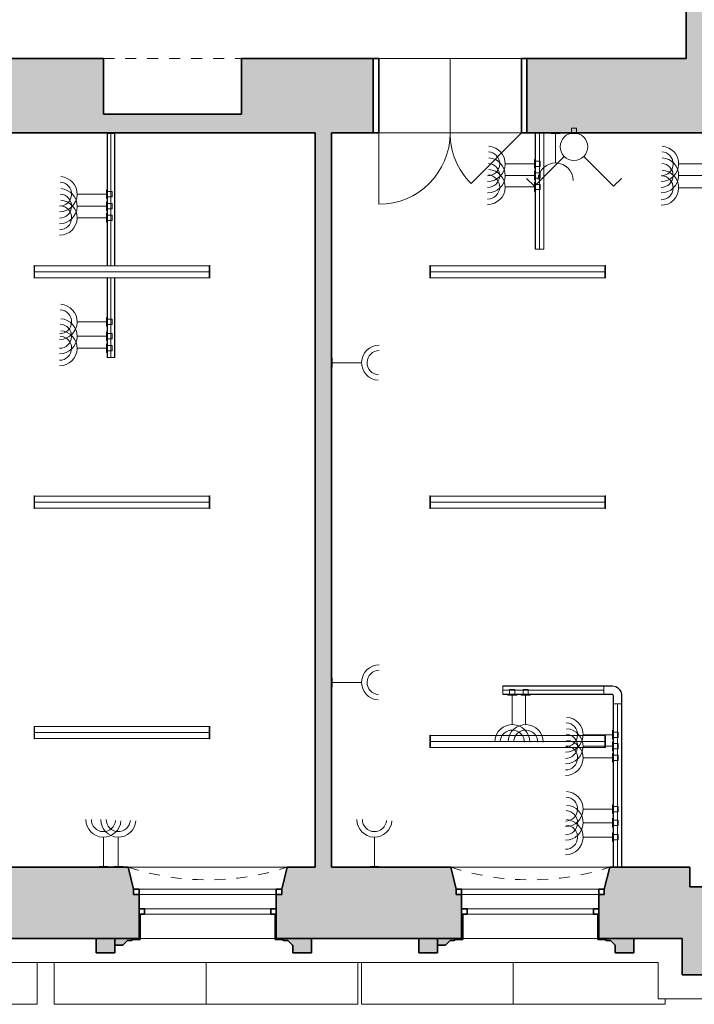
# Model space of a CAD drawing. Header units: metres. Extents: x -0.2 to 46.4, y -4.9 to 28.
# Tile 10 of 15: x 27.9 to 34.1, y -0.2 to 8.7. Entities that reach past the tile are written whole.
import ezdxf

# ---------------------------------------------------------------- set-up
doc = ezdxf.new("R2010")
doc.units = ezdxf.units.M
doc.linetypes.add('AV - Cerch_ 1 tecka 4mm', pattern=[0.006, 0.004, -0.001, 0, -0.001])
doc.layers.add('AV-SRAFY', color=7, linetype='Continuous', lineweight=35)
doc.layers.add('AV-STAVBA', color=7, linetype='Continuous', lineweight=18)
doc.layers.add('AV-TEXTY', color=5, linetype='Continuous', lineweight=13, true_color=0x0000ff)

# ---------------------------------------------------------------- blocks, each defined once
blk = doc.blocks.new('GM_Nika_obdélníková - 1560x2600-996964-3NP')
at = {"layer": 'AV-STAVBA', "color": 254, "linetype": 'AV - Cerch_ 1 tecka 4mm', "true_color": 0xcccccc}
blk.add_line((-0.63, 0.34), (0.63, 0.34), dxfattribs=at)
blk = doc.blocks.new('DO_2-L_Obl__členěné_222 - 1300x2550_zdobné-998353-3NP')
at = {"layer": 'AV-STAVBA', "color": 254, "true_color": 0xcccccc}
for p, q in [((0.65, 0.86), (0.65, 0.21)), ((-0.65, 0.21), (-0.1904, 0.6696)), ((-0.65, 0.21), (0.65, 0.21)), ((-0.65, -0.47), (-0.65, 0.21)), ((0, 0.21), (0, -0.47)), ((0.65, -0.47), (0.65, 0.21)), ((-0.7, -0.47), (-0.65, -0.47)), ((-0.65, -0.47), (0.65, -0.47)), ((0.65, -0.47), (0.7, -0.47))]:
    blk.add_line(p, q, dxfattribs=at)
at = {"layer": 'AV-STAVBA', "color": 254, "lineweight": 35, "true_color": 0xcccccc}
for p, q in [((-0.65, 0.21), (-0.7, 0.21)), ((-0.7, 0.21), (-0.7, -0.47)), ((-0.65, -0.47), (-0.65, 0.21)), ((0.7, 0.21), (0.65, 0.21)), ((0.65, 0.21), (0.65, -0.47)), ((0.7, -0.47), (0.7, 0.21)), ((-0.7, -0.47), (-0.65, -0.47)), ((0.65, -0.47), (0.7, -0.47))]:
    blk.add_line(p, q, dxfattribs=at)
at = {"layer": 'AV-STAVBA', "color": 254, "linetype": 'AV - Cerch_ 1 tecka 4mm', "true_color": 0xcccccc}
for p, q in [((-0.65, 0.21), (0.65, 0.21)), ((-0.7, -0.47), (0.7, -0.47)), ((-0.65, -0.47), (0.65, -0.47))]:
    blk.add_line(p, q, dxfattribs=at)
at = {"layer": 'AV-STAVBA', "color": 254, "true_color": 0xcccccc}
for centre, start, end in [((0.65, 0.21), 90, 180), ((-0.65, 0.21), 360, 45)]:
    blk.add_arc(centre, 0.65, start, end, dxfattribs=at)
blk = doc.blocks.new('WI_2-2_dvojité_bez středního sloupku - 1250x2320-1217601-3NP')
at = {"layer": 'AV-STAVBA', "color": 254, "linetype": 'AV - Cerch_ 1 tecka 4mm', "lineweight": 13, "true_color": 0xcccccc}
for p, q in [((0.675, 0.325), (-0.675, 0.325)), ((-0.675, 0.325), (0.675, 0.325)), ((0.625, 0.325), (-0.625, 0.325)), ((0.675, -0.325), (-0.675, -0.325)), ((0.625, -0.325), (-0.625, -0.325)), ((-0.625, -0.325), (0.625, -0.325))]:
    blk.add_line(p, q, dxfattribs=at)
at = {"layer": 'AV-STAVBA', "color": 254, "lineweight": 35, "true_color": 0xcccccc}
for p, q in [((-0.625, 0.125), (-0.675, 0.125)), ((-0.675, 0.125), (-0.675, 0.075)), ((-0.625, 0.075), (-0.625, 0.125)), ((0.675, 0.125), (0.625, 0.125)), ((0.625, 0.125), (0.625, 0.075)), ((0.675, 0.075), (0.675, 0.125)), ((-0.675, 0.075), (-0.625, 0.075)), ((0.625, 0.075), (0.675, 0.075)), ((-0.625, -0.105), (-0.625, -0.055)), ((-0.625, -0.055), (-0.575, -0.055)), ((-0.575, -0.055), (-0.575, -0.105)), ((0.575, -0.105), (0.575, -0.055)), ((0.575, -0.055), (0.625, -0.055)), ((0.625, -0.055), (0.625, -0.105)), ((-0.575, -0.105), (-0.625, -0.105)), ((0.625, -0.105), (0.575, -0.105))]:
    blk.add_line(p, q, dxfattribs=at)
at = {"layer": 'AV-STAVBA', "color": 254, "true_color": 0xcccccc}
for p, q in [((-0.675, 0.075), (-0.675, 0.125)), ((-0.675, 0.125), (0.675, 0.125)), ((-0.625, 0.125), (0.031, 0.125)), ((-0.625, 0.075), (-0.625, 0.125)), ((0.031, 0.125), (0.625, 0.125)), ((0.625, 0.075), (0.625, 0.125)), ((0.675, 0.075), (0.675, 0.125)), ((-0.675, 0.075), (0.675, 0.075)), ((0.031, 0.075), (-0.625, 0.075)), ((0.625, 0.075), (0.031, 0.075)), ((-0.625, -0.055), (-0.625, -0.105)), ((-0.625, -0.055), (0.625, -0.055)), ((0.031, -0.055), (-0.575, -0.055)), ((-0.575, -0.055), (-0.575, -0.105)), ((0.575, -0.055), (0.031, -0.055)), ((0.575, -0.055), (0.575, -0.105)), ((0.625, -0.055), (0.625, -0.105)), ((-0.625, -0.105), (0.625, -0.105)), ((-0.575, -0.105), (0.031, -0.105)), ((0.031, -0.105), (0.575, -0.105))]:
    blk.add_line(p, q, dxfattribs=at)
blk = doc.blocks.new('GM_Nika se zkoseným ostěním a klenutým nadpražím - 1350x2500_200-1217707-3NP')
at = {"layer": 'AV-STAVBA', "color": 254, "linetype": 'AV - Cerch_ 1 tecka 4mm', "lineweight": 13, "true_color": 0xcccccc}
for p, q in [((0.675, 0.325), (-0.675, 0.325)), ((0.725, -0.325), (-0.725, -0.325))]:
    blk.add_line(p, q, dxfattribs=at)
blk.add_arc((0, -2.5374), 2.3281, 71.85581, 108.14419, dxfattribs=at)
blk = doc.blocks.new('GM_Nika_zkosené ostění - v900-1218213-3NP')
at = {"layer": 'AV-STAVBA', "color": 254, "linetype": 'AV - Cerch_ 1 tecka 4mm', "lineweight": 13, "true_color": 0xcccccc}
blk.add_line((-0.6, 0.325), (0.85, 0.325), dxfattribs=at)
blk = doc.blocks.new('Podokenní římsa 3NP - Podokenní římsa 3NP-1611802-3NP')
at = {"layer": 'AV-STAVBA', "color": 254, "true_color": 0xcccccc}
for p, q in [((21.7948, 0.1382), (33.7591, 0.1382)), ((33.7591, 0.1382), (33.7591, -0.1918)), ((33.7591, -0.1918), (34.8191, -0.1918))]:
    blk.add_line(p, q, dxfattribs=at)
blk = doc.blocks.new('Tympanon a šambrána 3NP7 - Tympanon a šambrána 2NP-1616171-3NP')
at = {"layer": 'AV-STAVBA', "true_color": 0xcccccc}
h = blk.add_hatch(color=254, dxfattribs=at)
h.paths.add_polyline_path([(7.6536, 0.2282), (7.7999, 0.2282), (7.7999, 0.3582), (7.4799, 0.3582), (7.4799, 0.5782), (7.4699, 0.5782), (7.4699, 0.3482), (7.5349, 0.3482), (7.5501, 0.3394), (7.5851, 0.3394), (7.6276, 0.297), (7.6298, 0.297), (7.6298, 0.2282)])
h.paths.add_polyline_path([(6.0099, 0.297), (6.0822, 0.297), (6.1246, 0.3394), (6.1596, 0.3394), (6.1749, 0.3482), (6.2399, 0.3482), (6.2399, 0.5782), (6.2299, 0.5782), (6.2299, 0.3582), (6.0099, 0.3582)])
blk.add_hatch(color=254, dxfattribs=at).paths.add_polyline_path([(6.0099, 0.2282), (6.0099, 0.3582), (5.8398, 0.3582), (5.8398, 0.2282)])
at = {"layer": 'AV-STAVBA', "color": 254, "lineweight": 35, "true_color": 0xcccccc}
for p, q in [((6.2299, 0.5782), (6.2299, 0.3582)), ((6.2399, 0.3482), (6.2399, 0.5782)), ((7.4699, 0.5782), (7.4699, 0.3482)), ((7.4799, 0.3582), (7.4799, 0.5782)), ((6.0099, 0.3582), (5.8398, 0.3582)), ((5.8398, 0.3582), (5.8398, 0.2282)), ((6.2299, 0.3582), (6.0099, 0.3582)), ((6.0099, 0.3582), (6.0099, 0.297)), ((6.0099, 0.2282), (6.0099, 0.3582)), ((6.0099, 0.297), (6.0822, 0.297)), ((6.0822, 0.297), (6.1246, 0.3394)), ((6.1246, 0.3394), (6.1596, 0.3394)), ((6.1596, 0.3394), (6.1749, 0.3482)), ((6.1749, 0.3482), (6.2399, 0.3482)), ((7.4699, 0.3482), (7.5349, 0.3482)), ((7.7999, 0.3582), (7.4799, 0.3582)), ((7.5349, 0.3482), (7.5501, 0.3394)), ((7.5501, 0.3394), (7.5851, 0.3394)), ((7.5851, 0.3394), (7.6276, 0.297)), ((7.6276, 0.297), (7.6298, 0.297)), ((7.6298, 0.297), (7.6298, 0.2282)), ((7.7999, 0.2282), (7.7999, 0.3582)), ((5.8398, 0.2282), (6.0099, 0.2282)), ((7.6298, 0.2282), (7.7999, 0.2282))]:
    blk.add_line(p, q, dxfattribs=at)
blk = doc.blocks.new('Tympanon a šambrána 3NP8 - Tympanon a šambrána 2NP-1616281-3NP')
at = {"layer": 'AV-STAVBA', "true_color": 0xcccccc}
h = blk.add_hatch(color=254, dxfattribs=at)
h.paths.add_polyline_path([(7.7508, 0.2282), (7.7999, 0.2282), (7.7999, 0.3582), (7.4799, 0.3582), (7.4799, 0.5782), (7.4699, 0.5782), (7.4699, 0.3482), (7.5349, 0.3482), (7.5501, 0.3394), (7.5854, 0.3391), (7.6276, 0.297), (7.6298, 0.297), (7.6298, 0.2282)])
h.paths.add_polyline_path([(6.0099, 0.297), (6.0822, 0.297), (6.1246, 0.3394), (6.1596, 0.3394), (6.1749, 0.3482), (6.2399, 0.3482), (6.2399, 0.5782), (6.2299, 0.5782), (6.2299, 0.3582), (6.0099, 0.3582)])
blk.add_hatch(color=254, dxfattribs=at).paths.add_polyline_path([(6.0099, 0.2282), (6.0099, 0.3582), (5.8398, 0.3582), (5.8398, 0.2282)])
at = {"layer": 'AV-STAVBA', "color": 254, "lineweight": 35, "true_color": 0xcccccc}
for p, q in [((6.2299, 0.5782), (6.2299, 0.3582)), ((6.2399, 0.3482), (6.2399, 0.5782)), ((7.4699, 0.5782), (7.4699, 0.3482)), ((7.4799, 0.3582), (7.4799, 0.5782)), ((6.0099, 0.3582), (5.8398, 0.3582)), ((5.8398, 0.3582), (5.8398, 0.2282)), ((6.2299, 0.3582), (6.0099, 0.3582)), ((6.0099, 0.3582), (6.0099, 0.297)), ((6.0099, 0.2282), (6.0099, 0.3582)), ((6.0099, 0.297), (6.0822, 0.297)), ((6.0822, 0.297), (6.1246, 0.3394)), ((6.1246, 0.3394), (6.1596, 0.3394)), ((6.1596, 0.3394), (6.1749, 0.3482)), ((6.1749, 0.3482), (6.2399, 0.3482)), ((7.4699, 0.3482), (7.5349, 0.3482)), ((7.7999, 0.3582), (7.4799, 0.3582)), ((7.5349, 0.3482), (7.5501, 0.3394)), ((7.5501, 0.3394), (7.5851, 0.3394)), ((7.5851, 0.3394), (7.6276, 0.297)), ((7.6276, 0.297), (7.6298, 0.297)), ((7.6298, 0.297), (7.6298, 0.2282)), ((7.7999, 0.2282), (7.7999, 0.3582)), ((5.8398, 0.2282), (6.0099, 0.2282)), ((7.6298, 0.2282), (7.7999, 0.2282))]:
    blk.add_line(p, q, dxfattribs=at)
blk = doc.blocks.new('D0089 - 1514 - OÚPSŘ_Benešova_rvt-1-3NP')
at = {"layer": 'AV-SRAFY', "lineweight": 18, "true_color": 0xcccccc}
h = blk.add_hatch(color=254, dxfattribs=at)
h.paths.add_polyline_path([(34.0148, 8.3782), (34.1648, 8.3782), (34.1648, 8.8632), (34.0148, 8.8632)])
h.paths.add_polyline_path([(34.1648, 9.7632), (34.1648, 14.0482), (34.0148, 14.0482), (34.0148, 9.7632)])
h = blk.add_hatch(color=254, dxfattribs=at)
h.paths.add_polyline_path([(39.2348, 7.6982), (39.2348, 8.3782), (32.5648, 8.3782), (32.5648, 7.6982), (36.0217, 7.6982)])
h.paths.add_polyline_path([(17.7988, 7.6982), (18.0048, 7.6982), (18.0048, 7.8732), (18.6548, 7.8732), (18.6548, 7.6982), (19.0224, 7.6982), (19.0224, 8.3782), (17.7648, 8.3782), (17.7648, 8.0382), (17.5048, 8.0382), (17.5048, 7.6982)])
h.paths.add_polyline_path([(20.4224, 7.6982), (22.8123, 7.6982), (22.8123, 8.3782), (20.4224, 8.3782), (20.4224, 7.9208)])
h.paths.add_polyline_path([(24.2123, 7.6982), (31.1648, 7.6982), (31.1648, 8.3782), (29.9648, 8.3782), (29.9648, 7.8682), (28.7048, 7.8682), (28.7048, 8.3782), (24.2123, 8.3782), (24.2123, 7.9208)])
blk.add_hatch(color=254, dxfattribs=at).paths.add_polyline_path([(30.6348, 1.0082), (30.7848, 1.0082), (30.7848, 7.6982), (30.6348, 7.6982), (30.6348, 2.1443)])
h = blk.add_hatch(color=254, dxfattribs=at)
h.paths.add_polyline_path([(5.4448, 0.3582), (6.2299, 0.3582), (6.2299, 0.7582), (6.1799, 0.7582), (6.1799, 0.8082), (6.1299, 1.0082), (5.4348, 1.0082), (5.4348, 0.3582)])
h.paths.add_polyline_path([(11.7245, 0.3582), (12.0998, 0.3582), (12.0998, 0.7582), (12.0498, 0.7582), (12.0498, 0.8082), (11.9998, 1.0082), (10.5099, 1.0082), (10.4599, 0.8082), (10.4599, 0.7582), (10.4099, 0.7582), (10.4099, 0.3582), (11.2183, 0.3582)])
h.paths.add_polyline_path([(13.5698, 0.3582), (14.9998, 0.3582), (14.9998, 0.7582), (14.9498, 0.7582), (14.9498, 0.8082), (14.8998, 1.0082), (13.4498, 1.0082), (13.3998, 0.8082), (13.3998, 0.7582), (13.3498, 0.7582), (13.3498, 0.3582)])
h.paths.add_polyline_path([(33.9791, 0.3582), (33.9791, 0.8282), (34.0498, 0.8282), (34.0498, 1.0082), (33.3198, 1.0082), (33.2698, 0.8082), (33.2698, 0.7582), (33.2198, 0.7582), (33.2198, 0.3582), (33.4907, 0.3582)])
h.paths.add_polyline_path([(16.2498, 0.3582), (18.5198, 0.3582), (18.5198, 0.7582), (18.4698, 0.7582), (18.4698, 0.8082), (18.4198, 0.8082), (18.3798, 1.0082), (16.3498, 1.0082), (16.2998, 0.8082), (16.2998, 0.7582), (16.2498, 0.7582), (16.2498, 0.5782)])
h.paths.add_polyline_path([(20.9198, 0.3582), (23.1598, 0.3582), (23.1598, 0.7582), (23.1098, 0.7582), (23.1098, 0.8082), (23.0598, 1.0082), (21.0598, 1.0082), (21.0198, 0.8082), (20.9698, 0.8082), (20.9698, 0.7582), (20.9198, 0.7582), (20.9198, 0.7002)])
h.paths.add_polyline_path([(7.4799, 0.3582), (9.1599, 0.3582), (9.1599, 0.7582), (9.1099, 0.7582), (9.1099, 0.8082), (9.0599, 1.0082), (7.5799, 1.0082), (7.5299, 0.8082), (7.5299, 0.7582), (7.4799, 0.7582), (7.4799, 0.5782)])
h.paths.add_polyline_path([(31.9698, 0.3582), (31.9698, 0.7582), (31.9198, 0.7582), (31.9198, 0.8082), (31.8698, 1.0082), (30.3798, 1.0082), (30.3298, 0.8082), (30.3298, 0.7582), (30.2798, 0.7582), (30.2798, 0.3582), (31.466, 0.3582)])
h.paths.add_polyline_path([(24.4098, 0.3582), (26.1098, 0.3582), (26.1098, 0.7582), (26.0598, 0.7582), (26.0598, 0.8082), (26.0098, 1.0082), (24.5098, 1.0082), (24.4598, 0.8082), (24.4598, 0.7582), (24.4098, 0.7582), (24.4098, 0.5782)])
h.paths.add_polyline_path([(27.3598, 0.3582), (29.0298, 0.3582), (29.0298, 0.7582), (28.9798, 0.7582), (28.9798, 0.8082), (28.9298, 1.0082), (27.4598, 1.0082), (27.4098, 0.8082), (27.4098, 0.7582), (27.3598, 0.7582), (27.3598, 0.5782)])
h = blk.add_hatch(color=254, dxfattribs=at)
h.paths.add_polyline_path([(33.9791, 0.0282), (35.5198, 0.0282), (35.5198, 0.4482), (35.4698, 0.4482), (35.4698, 0.4982), (35.4198, 0.4982), (35.3798, 0.8282), (33.9791, 0.8282), (33.9791, 0.3582)])
h.paths.add_polyline_path([(37.9198, 0.0282), (39.2648, 0.0282), (39.2648, 0.3282), (39.7648, 0.3282), (39.7648, 0.8282), (38.0598, 0.8282), (38.0198, 0.4982), (37.9698, 0.4982), (37.9698, 0.4482), (37.9198, 0.4482)])
at = {"layer": 'AV-STAVBA', "color": 254, "lineweight": 35, "true_color": 0xcccccc}
for p, q in [((34.0148, 8.8632), (34.0148, 8.3782)), ((28.7048, 8.3782), (26.6383, 8.3782)), ((28.7048, 7.8682), (28.7048, 8.3782)), ((31.1648, 8.3782), (29.9648, 8.3782)), ((29.9648, 8.3782), (29.9648, 7.8682)), ((31.1648, 7.6982), (31.1648, 8.3782)), ((34.0148, 8.3782), (32.5648, 8.3782)), ((32.5648, 8.3782), (32.5648, 7.6982)), ((29.9648, 7.8682), (28.7048, 7.8682)), ((24.2123, 7.6982), (30.6348, 7.6982)), ((30.6348, 7.6982), (30.6348, 1.0082)), ((30.7848, 7.6982), (31.1648, 7.6982)), ((30.7848, 1.0082), (30.7848, 7.6982)), ((32.5648, 7.6982), (39.2348, 7.6982)), ((28.9298, 1.0082), (27.4598, 1.0082)), ((28.9798, 0.8082), (28.9298, 1.0082)), ((30.3798, 1.0082), (30.3298, 0.8082)), ((30.6348, 1.0082), (30.3798, 1.0082)), ((31.8698, 1.0082), (30.7848, 1.0082)), ((31.9198, 0.8082), (31.8698, 1.0082)), ((33.3198, 1.0082), (33.2698, 0.8082)), ((34.0498, 1.0082), (33.3198, 1.0082)), ((34.0498, 0.8282), (34.0498, 1.0082)), ((35.3798, 0.8282), (34.0498, 0.8282)), ((29.0298, 0.6282), (29.0298, 0.7582)), ((30.2798, 0.7582), (30.2798, 0.6282)), ((31.9698, 0.6282), (31.9698, 0.7582)), ((33.2198, 0.7582), (33.2198, 0.6282)), ((29.0298, 0.3582), (29.0298, 0.5782)), ((30.2798, 0.5782), (30.2798, 0.3582)), ((31.9698, 0.3582), (31.9698, 0.5782)), ((33.2198, 0.5782), (33.2198, 0.3582)), ((27.3598, 0.3582), (29.0298, 0.3582)), ((30.2798, 0.3582), (31.9698, 0.3582)), ((33.2198, 0.3582), (33.9791, 0.3582)), ((33.9791, 0.3582), (33.9791, 0.0282)), ((33.9791, 0.0282), (35.5198, 0.0282))]:
    blk.add_line(p, q, dxfattribs=at)
at = {"layer": 'AV-STAVBA', "color": 254, "true_color": 0xcccccc}
for p, q in [((32.5148, 7.6982), (31.2148, 7.6982)), ((30.2798, 0.7582), (29.0298, 0.7582)), ((33.2198, 0.7582), (31.9698, 0.7582)), ((30.2698, 0.3582), (29.0398, 0.3582)), ((33.2098, 0.3582), (31.9798, 0.3582)), ((28.1029, -0.2418), (28.1029, 0.1382)), ((28.2577, 0.1382), (28.2577, -0.2418)), ((29.6403, 0.1382), (29.6403, -0.2418)), ((31.0229, -0.2418), (31.0229, 0.1382)), ((31.0577, 0.1382), (31.0577, -0.2418)), ((32.4403, 0.1382), (32.4403, -0.2418)), ((28.1029, -0.2418), (26.7203, -0.2418)), ((29.6403, -0.2418), (28.2577, -0.2418)), ((31.0229, -0.2418), (29.6403, -0.2418)), ((32.4403, -0.2418), (31.0577, -0.2418)), ((33.8229, -0.2418), (32.4403, -0.2418)), ((33.8229, -0.2418), (33.8229, -0.1918))]:
    blk.add_line(p, q, dxfattribs=at)
at = {"layer": 'AV-STAVBA', "color": 254, "lineweight": 18, "true_color": 0xcccccc}
for name, p in [('GM_Nika_obdélníková - 1560x2600-996964-3NP', (29.3348, 8.0382)), ('GM_Nika_zkosené ostění - v900-1218213-3NP', (29.5298, 0.6832)), ('WI_2-2_dvojité_bez středního sloupku - 1250x2320-1217601-3NP', (29.6548, 0.6832)), ('GM_Nika_zkosené ostění - v900-1218213-3NP', (32.4698, 0.6832)), ('WI_2-2_dvojité_bez středního sloupku - 1250x2320-1217601-3NP', (32.5948, 0.6832)), ('Tympanon a šambrána 3NP7 - Tympanon a šambrána 2NP-1616171-3NP', (22.8, 0)), ('Tympanon a šambrána 3NP8 - Tympanon a šambrána 2NP-1616281-3NP', (25.74, 0)), ('Podokenní římsa 3NP - Podokenní římsa 3NP-1611802-3NP', (0, 0))]:
    blk.add_blockref(name, p, dxfattribs=at)
at = {"layer": 'AV-STAVBA', "color": 254, "lineweight": 18, "true_color": 0xcccccc, "rotation": 180}
for name, p in [('DO_2-L_Obl__členěné_222 - 1300x2550_zdobné-998353-3NP', (31.8648, 7.9082)), ('GM_Nika se zkoseným ostěním a klenutým nadpražím - 1350x2500_200-1217707-3NP', (29.6548, 0.6832)), ('GM_Nika se zkoseným ostěním a klenutým nadpražím - 1350x2500_200-1217707-3NP', (32.5948, 0.6832))]:
    blk.add_blockref(name, p, dxfattribs=at)
blk = doc.blocks.new('EF_Zásuvka - Dvojzásuvka-840806-3NP')
at = {"layer": 'AV-STAVBA'}
for p, q in [((24.2338, 5.6967), (24.2338, 5.7767)), ((24.2338, 5.7767), (24.2388, 5.7767)), ((24.2338, 5.7067), (24.2338, 5.7667)), ((24.2338, 5.7667), (24.2338, 5.7067)), ((24.2338, 5.7067), (24.2338, 5.7667)), ((24.2338, 5.7667), (24.2338, 5.7067)), ((24.2338, 5.7617), (24.2338, 5.7117)), ((24.2338, 5.7617), (24.2338, 5.7117)), ((24.2338, 5.7547), (24.2338, 5.7167)), ((24.2338, 5.7547), (24.2338, 5.7167)), ((24.2338, 5.7547), (24.2338, 5.7167)), ((24.2338, 5.7547), (24.2338, 5.7167)), ((24.2338, 5.7479), (24.2338, 5.7442)), ((24.2338, 5.7479), (24.2338, 5.7442)), ((24.2338, 5.7466), (24.2338, 5.7428)), ((24.2338, 5.7466), (24.2338, 5.7428)), ((24.2338, 5.7429), (24.2338, 5.7392)), ((24.2338, 5.7429), (24.2338, 5.7392)), ((24.2388, 5.7767), (24.2388, 5.6967)), ((24.2388, 5.7607), (24.2838, 5.7607)), ((24.2838, 5.7607), (24.2838, 5.7127)), ((24.2338, 5.7379), (24.2338, 5.7342)), ((24.2338, 5.7379), (24.2338, 5.7342)), ((24.2338, 5.7255), (24.2338, 5.7292)), ((24.2338, 5.7255), (24.2338, 5.7292)), ((24.2338, 5.7242), (24.2338, 5.7279)), ((24.2338, 5.7242), (24.2338, 5.7279)), ((24.2388, 5.6967), (24.2338, 5.6967)), ((24.2838, 5.7127), (24.2388, 5.7127))]:
    blk.add_line(p, q, dxfattribs=at)
blk = doc.blocks.new('EF_Zásuvka - Dvojzásuvka-V4-3NP')
at = {"layer": 'AV-STAVBA'}
for p, q in [((28.801, 1.0132), (28.881, 1.0132)), ((28.801, 1.0082), (28.801, 1.0132)), ((28.811, 1.0132), (28.871, 1.0132)), ((28.871, 1.0132), (28.811, 1.0132)), ((28.811, 1.0132), (28.871, 1.0132)), ((28.871, 1.0132), (28.811, 1.0132)), ((28.866, 1.0132), (28.816, 1.0132)), ((28.866, 1.0132), (28.816, 1.0132)), ((28.859, 1.0132), (28.821, 1.0132)), ((28.859, 1.0132), (28.821, 1.0132)), ((28.859, 1.0132), (28.821, 1.0132)), ((28.859, 1.0132), (28.821, 1.0132)), ((28.8285, 1.0132), (28.8322, 1.0132)), ((28.8285, 1.0132), (28.8322, 1.0132)), ((28.8298, 1.0132), (28.8335, 1.0132)), ((28.8298, 1.0132), (28.8335, 1.0132)), ((28.8422, 1.0132), (28.8385, 1.0132)), ((28.8422, 1.0132), (28.8385, 1.0132)), ((28.8472, 1.0132), (28.8435, 1.0132)), ((28.8472, 1.0132), (28.8435, 1.0132)), ((28.8509, 1.0132), (28.8471, 1.0132)), ((28.8509, 1.0132), (28.8471, 1.0132)), ((28.8522, 1.0132), (28.8485, 1.0132)), ((28.8522, 1.0132), (28.8485, 1.0132)), ((28.881, 1.0132), (28.881, 1.0082))]:
    blk.add_line(p, q, dxfattribs=at)
blk = doc.blocks.new('EF_Vypínač - Dvojklapka-835340-3NP')
at = {"layer": 'AV-STAVBA'}
for p, q in [((1.1003, 8.3932), (1.1803, 8.3932)), ((1.1003, 8.3882), (1.1003, 8.3932)), ((1.1803, 8.3882), (1.1003, 8.3882)), ((1.1703, 8.3932), (1.1103, 8.3932)), ((1.1103, 8.3932), (1.1703, 8.3932)), ((1.1163, 8.3432), (1.1163, 8.3882)), ((1.1643, 8.3882), (1.1643, 8.3432)), ((1.1803, 8.3932), (1.1803, 8.3882)), ((1.1643, 8.3432), (1.1163, 8.3432))]:
    blk.add_line(p, q, dxfattribs=at)
blk = doc.blocks.new('EF_Zásuvka - Jednozásuvka-840808-3NP')
at = {"layer": 'AV-STAVBA'}
for p, q in [((1.3221, 8.3932), (1.4021, 8.3932)), ((1.3221, 8.3882), (1.3221, 8.3932)), ((1.3321, 8.3932), (1.3921, 8.3932)), ((1.3921, 8.3932), (1.3321, 8.3932)), ((1.3321, 8.3932), (1.3921, 8.3932)), ((1.3871, 8.3932), (1.3371, 8.3932)), ((1.3801, 8.3932), (1.3421, 8.3932)), ((1.3801, 8.3932), (1.3421, 8.3932)), ((1.3496, 8.3932), (1.3533, 8.3932)), ((1.3496, 8.3932), (1.3533, 8.3932)), ((1.3633, 8.3932), (1.3596, 8.3932)), ((1.3633, 8.3932), (1.3596, 8.3932)), ((1.3733, 8.3932), (1.3696, 8.3932)), ((1.3733, 8.3932), (1.3696, 8.3932)), ((1.4021, 8.3932), (1.4021, 8.3882))]:
    blk.add_line(p, q, dxfattribs=at)
blk = doc.blocks.new('EF_Zásuvka - Dvojzásuvka-V5-3NP')
at = {"layer": 'AV-STAVBA'}
for p, q in [((32.6348, 7.3775), (32.6348, 7.4575)), ((32.6348, 7.4575), (32.6398, 7.4575)), ((32.6348, 7.3875), (32.6348, 7.4475)), ((32.6348, 7.4475), (32.6348, 7.3875)), ((32.6348, 7.3875), (32.6348, 7.4475)), ((32.6348, 7.4475), (32.6348, 7.3875)), ((32.6348, 7.4425), (32.6348, 7.3925)), ((32.6348, 7.4425), (32.6348, 7.3925)), ((32.6348, 7.4355), (32.6348, 7.3975)), ((32.6348, 7.4355), (32.6348, 7.3975)), ((32.6348, 7.4355), (32.6348, 7.3975)), ((32.6348, 7.4355), (32.6348, 7.3975)), ((32.6348, 7.4287), (32.6348, 7.425)), ((32.6348, 7.4287), (32.6348, 7.425)), ((32.6348, 7.4274), (32.6348, 7.4236)), ((32.6348, 7.4274), (32.6348, 7.4236)), ((32.6348, 7.4237), (32.6348, 7.42)), ((32.6348, 7.4237), (32.6348, 7.42)), ((32.6348, 7.4187), (32.6348, 7.415)), ((32.6348, 7.4187), (32.6348, 7.415)), ((32.6348, 7.4063), (32.6348, 7.4101)), ((32.6348, 7.4063), (32.6348, 7.4101)), ((32.6348, 7.405), (32.6348, 7.4087)), ((32.6348, 7.405), (32.6348, 7.4087)), ((32.6398, 7.3775), (32.6348, 7.3775)), ((32.6423, 7.4415), (32.6848, 7.4415)), ((32.6848, 7.3935), (32.6423, 7.3935)), ((32.6848, 7.4415), (32.6848, 7.3935))]:
    blk.add_line(p, q, dxfattribs=at)
blk = doc.blocks.new('M_Channel Horizontal Bend - Standard-881947-3NP')
at = {"layer": 'AV-STAVBA'}
for p, q in [((-0.04, 0.125), (-0.0375, 0.125)), ((-0.04, 0.125), (-0.04, 0.05)), ((-0.0375, 0.125), (0.0375, 0.125)), ((-0.0375, 0.05), (-0.0375, 0.125)), ((0.0375, 0.125), (0.04, 0.125)), ((0.0375, 0.125), (0.0375, 0.05)), ((0.04, 0.05), (0.04, 0.125)), ((-0.125, 0.0375), (-0.125, 0.04)), ((-0.05, 0.04), (-0.125, 0.04)), ((-0.125, -0.0375), (-0.125, 0.0375)), ((-0.05, 0.0375), (-0.125, 0.0375)), ((-0.125, -0.04), (-0.125, -0.0375)), ((-0.05, -0.0375), (-0.125, -0.0375)), ((-0.05, -0.04), (-0.125, -0.04))]:
    blk.add_line(p, q, dxfattribs=at)
for radius, end in [(0.09, 360), (0.0125, 360), (0.0875, 0), (0.01, 0)]:
    blk.add_arc((-0.05, 0.05), radius, 270, end, dxfattribs=at)
blk = doc.blocks.new('LF_Závěsné lineární svítidlo - 1600x120-926339-3NP')
at = {"layer": 'AV-STAVBA', "color": 5, "true_color": 0x0000ff}
for p, q in [((-0.8, -0.06), (-0.8, 0.06)), ((0.8, 0), (-0.8, 0)), ((-0.795, -0.055), (-0.795, 0.055)), ((-0.795, 0.055), (0.795, 0.055)), ((0.795, 0.055), (0.795, -0.055)), ((0.8, 0.06), (0.8, -0.06)), ((0.795, -0.055), (-0.795, -0.055))]:
    blk.add_line(p, q, dxfattribs=at)
blk = doc.blocks.new('LF_Závěsné lineární svítidlo - 1600x120-927158-3NP')
at = {"layer": 'AV-STAVBA', "color": 5, "true_color": 0x0000ff}
for p, q in [((-0.8, -0.06), (-0.8, 0.06)), ((0.8, 0), (-0.8, 0)), ((-0.795, -0.055), (-0.795, 0.055)), ((-0.795, 0.055), (0.795, 0.055)), ((0.795, 0.055), (0.795, -0.055)), ((0.8, 0.06), (0.8, -0.06)), ((0.795, -0.055), (-0.795, -0.055))]:
    blk.add_line(p, q, dxfattribs=at)

msp = doc.modelspace()

# ---------------------------------------------------------------- linework, layer by layer
at = {"layer": 'AV-STAVBA'}
for p, q in [((28.7388, 7.6931), (28.8088, 7.6931)), ((28.7388, 7.6931), (28.7388, 6.489)), ((28.7414, 7.6931), (28.7414, 6.489)), ((28.7738, 7.6931), (28.7738, 6.489)), ((28.8063, 7.6931), (28.8063, 6.489)), ((28.8088, 7.6931), (28.8088, 6.489)), ((32.6398, 7.6982), (32.6398, 6.6382)), ((32.6423, 7.6982), (32.6423, 6.6382)), ((32.6798, 7.6982), (32.6798, 6.6382)), ((32.7172, 7.6982), (32.7172, 6.6382)), ((32.7198, 7.6982), (32.7198, 6.6382)), ((32.7198, 6.6382), (32.6398, 6.6382)), ((28.7388, 6.379), (28.7388, 5.6531)), ((28.7414, 6.379), (28.7414, 5.6531)), ((28.7738, 6.379), (28.7738, 5.6531)), ((28.8063, 6.379), (28.8063, 5.6531)), ((28.8088, 6.379), (28.8088, 5.6531)), ((28.8088, 5.6531), (28.7388, 5.6531)), ((32.3452, 2.5806), (32.3452, 2.6606)), ((32.3452, 2.6606), (33.2648, 2.6606)), ((32.3452, 2.6581), (33.2648, 2.6581)), ((32.3452, 2.6206), (33.2648, 2.6206)), ((33.2648, 2.6606), (33.2648, 2.5806)), ((32.3452, 2.5831), (33.2648, 2.5831)), ((32.3452, 2.5806), (33.2648, 2.5806)), ((33.3498, 2.4956), (33.4298, 2.4956)), ((33.3498, 2.4956), (33.3498, 1.0082)), ((33.3524, 2.4956), (33.3524, 1.0082)), ((33.3898, 2.4956), (33.3898, 1.0082)), ((33.4273, 2.4956), (33.4273, 1.0082)), ((33.4298, 2.4956), (33.4298, 1.0082))]:
    msp.add_line(p, q, dxfattribs=at)
at = {"layer": 'AV-TEXTY', "lineweight": 5}
for p, q in [((32.8254, 7.425), (32.8254, 7.6982)), ((32.9049, 7.4848), (32.6322, 7.2122)), ((32.9049, 7.4848), (32.8752, 7.4551)), ((33.0817, 7.4848), (33.3543, 7.2122)), ((32.3666, 7.4175), (32.6398, 7.4175)), ((33.9466, 7.4175), (34.2198, 7.4175)), ((32.3666, 7.312), (32.6398, 7.312)), ((32.6322, 7.2122), (32.5603, 7.2841)), ((33.3543, 7.2122), (33.4263, 7.2841)), ((33.9466, 7.312), (34.2198, 7.312)), ((32.3666, 7.2061), (32.6398, 7.2061)), ((33.9466, 7.199), (34.2198, 7.199)), ((28.4657, 7.1409), (28.7388, 7.1409)), ((28.4657, 7.0317), (28.7388, 7.0317)), ((28.4657, 6.926), (28.7388, 6.926)), ((28.4657, 5.9774), (28.7388, 5.9774)), ((28.4657, 5.8459), (28.7388, 5.8459)), ((28.4657, 5.7367), (28.7388, 5.7367)), ((31.0579, 5.6049), (30.7848, 5.6049)), ((31.0579, 2.6917), (30.7848, 2.6917)), ((32.4313, 2.3074), (32.4313, 2.5806)), ((32.553, 2.3074), (32.553, 2.5806)), ((33.0766, 2.2149), (33.3498, 2.2149)), ((33.0766, 2.1094), (33.3498, 2.1094)), ((33.0766, 2.0035), (33.3498, 2.0035)), ((33.0766, 1.537), (33.3498, 1.537)), ((33.0766, 1.4131), (33.3498, 1.4131)), ((28.7052, 1.2814), (28.7052, 1.0082)), ((28.841, 1.2814), (28.841, 1.0082)), ((31.1752, 1.2814), (31.1752, 1.0082)), ((33.0766, 1.2811), (33.3498, 1.2811))]:
    msp.add_line(p, q, dxfattribs=at)
msp.add_circle((32.9933, 7.5732), 0.125, dxfattribs=at)
for centre, radius, start, end in [((32.2066, 7.4175), 0.16, 270, 86.41054), ((33.7866, 7.4175), 0.16, 270, 86.41054), ((32.2066, 7.4175), 0.11, 270, 86.41054), ((32.2066, 7.312), 0.16, 270, 86.41054), ((33.7866, 7.4175), 0.11, 270, 86.41054), ((33.7866, 7.312), 0.16, 270, 86.41054), ((32.2066, 7.312), 0.11, 270, 86.41054), ((32.2066, 7.2061), 0.16, 270, 86.41054), ((32.8254, 7.265), 0.16, 360, 176.41054), ((33.7866, 7.312), 0.11, 270, 86.41054), ((33.7866, 7.199), 0.16, 270, 86.41054), ((28.3057, 7.1409), 0.16, 270, 86.41054), ((32.2066, 7.2061), 0.11, 270, 86.41054), ((33.7866, 7.199), 0.11, 270, 86.41054), ((28.3057, 7.1409), 0.11, 270, 86.41054), ((28.3057, 7.0317), 0.16, 270, 86.41054), ((28.3057, 7.0317), 0.11, 270, 86.41054), ((28.3057, 6.926), 0.16, 270, 86.41054), ((28.3057, 6.926), 0.11, 270, 86.41054), ((28.3057, 5.9774), 0.16, 270, 86.41054), ((28.3057, 5.9774), 0.11, 270, 86.41054), ((28.3057, 5.8459), 0.16, 270, 86.41054), ((28.3057, 5.8459), 0.11, 270, 86.41054), ((28.3057, 5.7367), 0.16, 270, 86.41054), ((28.3057, 5.7367), 0.11, 270, 86.41054), ((31.2179, 5.6049), 0.16, 90, 266.41054), ((31.2179, 5.6049), 0.11, 90, 266.41054), ((31.2179, 2.6917), 0.16, 90, 266.41054), ((31.2179, 2.6917), 0.11, 90, 266.41054), ((32.9166, 2.2149), 0.16, 270, 86.41054), ((32.4313, 2.1474), 0.16, 360, 176.41054), ((32.4313, 2.1474), 0.11, 360, 176.41054), ((32.553, 2.1474), 0.16, 360, 176.41054), ((32.553, 2.1474), 0.11, 360, 176.41054), ((32.9166, 2.2149), 0.11, 270, 86.41054), ((32.9166, 2.1094), 0.16, 270, 86.41054), ((32.9166, 2.1094), 0.11, 270, 86.41054), ((32.9166, 2.0035), 0.16, 270, 86.41054), ((32.9166, 2.0035), 0.11, 270, 86.41054), ((32.9166, 1.537), 0.16, 270, 86.41054), ((32.9166, 1.537), 0.11, 270, 86.41054), ((32.9166, 1.4131), 0.16, 270, 86.41054), ((28.7052, 1.4414), 0.16, 180, 356.41054), ((28.7052, 1.4414), 0.11, 180, 356.41054), ((28.841, 1.4414), 0.16, 180, 356.41054), ((28.841, 1.4414), 0.11, 180, 356.41054), ((31.1752, 1.4414), 0.16, 180, 356.41054), ((31.1752, 1.4414), 0.11, 180, 356.41054), ((32.9166, 1.4131), 0.11, 270, 86.41054), ((32.9166, 1.2811), 0.16, 270, 86.41054), ((32.9166, 1.2811), 0.11, 270, 86.41054)]:
    msp.add_arc(centre, radius, start, end, dxfattribs=at)

# ---------------------------------------------------------------- block references
at = {"lineweight": 5}
msp.add_blockref('D0089 - 1514 - OÚPSŘ_Benešova_rvt-1-3NP', (0, 0), dxfattribs=at)
at = {"layer": 'AV-STAVBA'}
for name, p, rotation in [('EF_Vypínač - Dvojklapka-835340-3NP', (34.1336, 16.0864), 180), ('EF_Zásuvka - Jednozásuvka-840808-3NP', (34.1875, 16.0864), 180), ('EF_Zásuvka - Dvojzásuvka-V4-3NP', (29.7766, 34.4459), 270), ('EF_Zásuvka - Dvojzásuvka-V4-3NP', (29.7766, 31.5326), 270), ('EF_Zásuvka - Dvojzásuvka-V5-3NP', (39.8487, -30.0592), 90.0000000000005), ('EF_Zásuvka - Dvojzásuvka-V5-3NP', (39.9705, -30.0592), 90.0000000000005), ('M_Channel Horizontal Bend - Standard-881947-3NP', (33.3898, 2.6206), 90)]:
    msp.add_blockref(name, p, dxfattribs=dict(at, rotation=rotation))
for name, p in [('EF_Zásuvka - Dvojzásuvka-V5-3NP', (0, 0)), ('EF_Zásuvka - Dvojzásuvka-V5-3NP', (0, -0.1055)), ('EF_Zásuvka - Dvojzásuvka-840806-3NP', (4.5, 1.4042)), ('EF_Zásuvka - Dvojzásuvka-V5-3NP', (0, -0.2114)), ('EF_Zásuvka - Dvojzásuvka-840806-3NP', (4.5, 1.295)), ('EF_Zásuvka - Dvojzásuvka-840806-3NP', (4.5, 1.1894)), ('EF_Zásuvka - Dvojzásuvka-840806-3NP', (4.5, 0.2408)), ('EF_Zásuvka - Dvojzásuvka-840806-3NP', (4.5, 0.1092)), ('EF_Zásuvka - Dvojzásuvka-840806-3NP', (4.5, 0)), ('EF_Zásuvka - Dvojzásuvka-V5-3NP', (0.71, -5.2026)), ('EF_Zásuvka - Dvojzásuvka-V5-3NP', (0.71, -5.3081)), ('EF_Zásuvka - Dvojzásuvka-V5-3NP', (0.71, -5.414)), ('EF_Zásuvka - Dvojzásuvka-V5-3NP', (0.71, -5.8805)), ('EF_Zásuvka - Dvojzásuvka-V5-3NP', (0.71, -6.0044)), ('EF_Zásuvka - Dvojzásuvka-V5-3NP', (0.71, -6.1364)), ('EF_Zásuvka - Dvojzásuvka-V4-3NP', (-0.1357, 0)), ('EF_Zásuvka - Dvojzásuvka-V4-3NP', (0, 0)), ('EF_Zásuvka - Dvojzásuvka-V4-3NP', (2.3342, 0))]:
    msp.add_blockref(name, p, dxfattribs=at)
at = {"layer": 'AV-STAVBA', "color": 5, "true_color": 0x0000ff, "extrusion": (0, 0, -1), "rotation": 180}
for name, p in [('LF_Závěsné lineární svítidlo - 1600x120-926339-3NP', (-28.8735, 6.434)), ('LF_Závěsné lineární svítidlo - 1600x120-927158-3NP', (-32.4802, 6.434)), ('LF_Závěsné lineární svítidlo - 1600x120-926339-3NP', (-28.8735, 4.334)), ('LF_Závěsné lineární svítidlo - 1600x120-927158-3NP', (-32.4802, 4.334)), ('LF_Závěsné lineární svítidlo - 1600x120-926339-3NP', (-28.8735, 2.234)), ('LF_Závěsné lineární svítidlo - 1600x120-927158-3NP', (-32.4802, 2.154))]:
    msp.add_blockref(name, p, dxfattribs=at)

doc.saveas('drawing.dxf')
